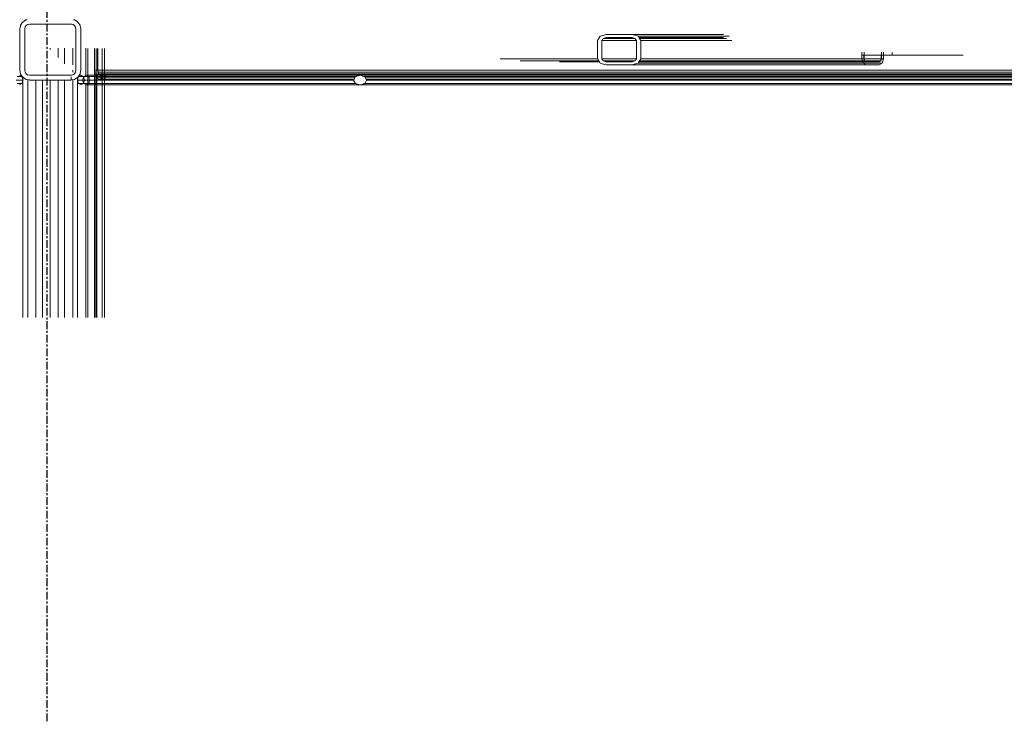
# Model space of a CAD drawing. Header units: millimetres. Extents: x 101535 to 192135, y -3968 to 17259.
# Tile 78 of 92: x 175488 to 177106, y 11746 to 12899. Entities that reach past the tile are written whole.
import ezdxf

# ---------------------------------------------------------------- set-up
doc = ezdxf.new("R2010")
doc.units = ezdxf.units.MM
doc.linetypes.add('Linia siatki', pattern=[22.225, 12.7, -3.175, 3.175, -3.175])
doc.layers.add('A-GENM', color=7, linetype='Continuous', lineweight=18)
doc.layers.add('S-GRID', color=7, linetype='Continuous', lineweight=30)

# ---------------------------------------------------------------- blocks, each defined once
blk = doc.blocks.new('Bezpośredni kształt - IR 026-25_3D1_2025_09_11-304393-Przekrój 4')
at = {"layer": 'A-GENM', "lineweight": 9}
for p, q in [((108724.4, 12894.9), (108721.3, 12890.1)), ((108721.3, 12890.1), (108724.4, 12894.9)), ((108724.4, 12894.9), (108724.7, 12895.3)), ((108724.4, 12894.9), (108724.7, 12895.3)), ((108729.5, 12898.5), (108724.7, 12895.3)), ((108724.7, 12895.3), (108729.5, 12898.5)), ((108729.5, 12898.5), (108729.9, 12898.8)), ((108729.5, 12898.5), (108729.9, 12898.8)), ((108731.9, 12899.2), (108729.9, 12898.8)), ((108729.9, 12898.8), (108731.9, 12899.2)), ((108732, 12899.2), (108731.9, 12899.2)), ((108731.9, 12899.2), (108731.9, 12899.2)), ((108731.9, 12899.2), (108731.9, 12899.2)), ((108731.9, 12899.2), (108731.9, 12899.2)), ((108731.9, 12899.2), (108731.9, 12899.2)), ((108731.9, 12899.2), (108732, 12899.2)), ((108808.1, 12899.2), (108808.1, 12899.2)), ((108808.1, 12899.2), (108808.2, 12899.2)), ((108808.1, 12899.2), (108808.1, 12899.2)), ((108808.1, 12899.2), (108808.2, 12899.2)), ((108808.2, 12899.2), (108808.2, 12899.2)), ((108808.2, 12899.2), (108809.1, 12899)), ((108808.2, 12899.2), (108808.2, 12899.2)), ((108808.2, 12899.2), (108809.1, 12899)), ((108809.1, 12899), (108809.2, 12899)), ((108809.1, 12899), (108809.2, 12899)), ((108809.2, 12899), (108810.2, 12898.8)), ((108809.2, 12899), (108810.2, 12898.8)), ((108814.9, 12895.6), (108810.2, 12898.8)), ((108810.2, 12898.8), (108814.9, 12895.6)), ((108814.9, 12895.6), (108815.4, 12895.3)), ((108814.9, 12895.6), (108815.4, 12895.3)), ((108818.5, 12890.6), (108815.4, 12895.3)), ((108815.4, 12895.3), (108818.5, 12890.6)), ((108721.1, 12889.1), (108720, 12884)), ((108720, 12884), (108721.1, 12889.1)), ((108720, 12871.2), (108720, 12884)), ((108720, 12871.2), (108720, 12884)), ((108721.1, 12889.1), (108721.3, 12890.1)), ((108721.1, 12889.1), (108721.3, 12890.1)), ((108721.1, 12889.1), (108721.1, 12889.1)), ((108721.1, 12889.1), (108721.1, 12889.1)), ((108721.1, 12889.1), (108721.1, 12889.1)), ((108721.1, 12889.1), (108721.1, 12889.1)), ((108721.1, 12889.1), (108721.1, 12889.1)), ((108721.1, 12889.1), (108721.1, 12889.1)), ((108728.1, 12884.3), (108728, 12884)), ((108728.1, 12884.3), (108728, 12884)), ((108728, 12821.7), (108728, 12884)), ((108728, 12884), (108728, 12821.7)), ((108728.1, 12884.3), (108728.6, 12887.1)), ((108728.6, 12887.1), (108728.1, 12884.3)), ((108728.8, 12887.3), (108728.6, 12887.1)), ((108728.8, 12887.3), (108728.6, 12887.1)), ((108728.8, 12887.3), (108730.4, 12889.7)), ((108730.4, 12889.7), (108728.8, 12887.3)), ((108730.6, 12889.8), (108730.4, 12889.7)), ((108730.6, 12889.8), (108730.4, 12889.7)), ((108730.6, 12889.8), (108733, 12891.4)), ((108733, 12891.4), (108730.6, 12889.8)), ((108733.2, 12891.4), (108733, 12891.4)), ((108733.2, 12891.4), (108733, 12891.4)), ((108733.2, 12891.4), (108735.6, 12891.9)), ((108735.6, 12891.9), (108733.2, 12891.4)), ((108735.6, 12891.9), (108735.7, 12891.9)), ((108735.7, 12891.9), (108735.6, 12891.9)), ((108735.7, 12891.9), (108736, 12892)), ((108736, 12892), (108735.7, 12891.9)), ((108749.7, 12892), (108736, 12892)), ((108749.7, 12892), (108736, 12892)), ((108755.6, 12892), (108749.7, 12892)), ((108755.6, 12892), (108749.7, 12892)), ((108758.5, 12892), (108755.6, 12892)), ((108758.5, 12892), (108755.6, 12892)), ((108758.5, 12892), (108767.3, 12892)), ((108767.3, 12892), (108758.5, 12892)), ((108768.5, 12892), (108767.3, 12892)), ((108768.5, 12892), (108767.3, 12892)), ((108768.5, 12892), (108777.3, 12892)), ((108777.3, 12892), (108768.5, 12892)), ((108777.8, 12892), (108777.3, 12892)), ((108777.8, 12892), (108777.3, 12892)), ((108777.8, 12892), (108780.6, 12892)), ((108780.6, 12892), (108777.8, 12892)), ((108780.6, 12892), (108780.9, 12892)), ((108780.9, 12892), (108780.6, 12892)), ((108780.9, 12892), (108786.8, 12892)), ((108786.8, 12892), (108780.9, 12892)), ((108786.8, 12892), (108787.6, 12892)), ((108787.6, 12892), (108786.8, 12892)), ((108787.6, 12892), (108801.2, 12892)), ((108801.2, 12892), (108787.6, 12892)), ((108801.2, 12892), (108802, 12892)), ((108802, 12892), (108801.2, 12892)), ((108802.3, 12892), (108802, 12892)), ((108802.3, 12892), (108802, 12892)), ((108802.8, 12892), (108802.3, 12892)), ((108802.8, 12892), (108802.3, 12892)), ((108804, 12892), (108802.8, 12892)), ((108804, 12892), (108802.8, 12892)), ((108804.1, 12892), (108804, 12892)), ((108804.1, 12892), (108804, 12892)), ((108804.3, 12891.9), (108804.1, 12892)), ((108804.3, 12891.9), (108804.1, 12892)), ((108804.3, 12891.9), (108804.7, 12891.9)), ((108804.7, 12891.9), (108804.3, 12891.9)), ((108804.7, 12891.9), (108807.1, 12891.4)), ((108807.1, 12891.4), (108804.7, 12891.9)), ((108807.3, 12891.2), (108807.1, 12891.4)), ((108807.3, 12891.2), (108807.1, 12891.4)), ((108807.3, 12891.2), (108809.7, 12889.7)), ((108809.7, 12889.7), (108807.3, 12891.2)), ((108809.8, 12889.4), (108809.7, 12889.7)), ((108809.8, 12889.4), (108809.7, 12889.7)), ((108809.8, 12889.4), (108811.4, 12887.1)), ((108811.4, 12887.1), (108809.8, 12889.4)), ((108811.5, 12886.8), (108811.4, 12887.1)), ((108811.5, 12886.8), (108811.4, 12887.1)), ((108811.5, 12886.8), (108812, 12884)), ((108812, 12884), (108811.5, 12886.8)), ((108812, 12878.3), (108812, 12884)), ((108812, 12878.3), (108812, 12884)), ((108812, 12878.3), (108812, 12816)), ((108812, 12816), (108812, 12878.3)), ((108818.5, 12890.6), (108818.8, 12890.1)), ((108818.5, 12890.6), (108818.8, 12890.1)), ((108819, 12889.1), (108818.8, 12890.1)), ((108818.8, 12890.1), (108819, 12889.1)), ((108820, 12884), (108819, 12889.1)), ((108819, 12889.1), (108820, 12884)), ((108820, 12869.5), (108820, 12884)), ((108820, 12884), (108820, 12869.5)), ((108720, 12869.5), (108720, 12871.2)), ((108720, 12869.5), (108720, 12871.2)), ((108720, 12867.2), (108720, 12869.5)), ((108720, 12867.2), (108720, 12869.5)), ((108720, 12867.2), (108720, 12825.8)), ((108720, 12825.8), (108720, 12867.2)), ((108820, 12828.1), (108820, 12869.5)), ((108820, 12869.5), (108820, 12828.1)), ((109671.9, 12869.5), (109669.2, 12865)), ((109669.2, 12865), (109671.9, 12869.5)), ((109669.2, 12860.5), (109669.2, 12865)), ((109669.2, 12860.5), (109669.2, 12865)), ((109669.2, 12858.3), (109669.2, 12860.5)), ((109669.2, 12858.3), (109669.2, 12860.5)), ((109671.9, 12869.5), (109673.4, 12872.1)), ((109671.9, 12869.5), (109673.4, 12872.1)), ((109679.8, 12874), (109673.4, 12872.1)), ((109673.4, 12872.1), (109679.8, 12874)), ((109677, 12866.3), (109676.3, 12865)), ((109677, 12866.3), (109676.3, 12865)), ((109732.9, 12865), (109676.3, 12865)), ((109676.3, 12860.7), (109676.3, 12865)), ((109732.9, 12865), (109676.3, 12865)), ((109676.3, 12865), (109732.9, 12865)), ((109732.9, 12865), (109676.3, 12865)), ((109676.3, 12865), (109676.3, 12860.7)), ((109676.3, 12853), (109676.3, 12860.7)), ((109676.3, 12860.7), (109676.3, 12853)), ((109677, 12866.3), (109678.4, 12868.5)), ((109678.4, 12868.5), (109677, 12866.3)), ((109680.1, 12869.1), (109678.4, 12868.5)), ((109680.1, 12869.1), (109678.4, 12868.5)), ((109730.8, 12868.5), (109678.4, 12868.5)), ((109678.4, 12868.5), (109730.8, 12868.5)), ((109679.8, 12874), (109683.4, 12875)), ((109679.8, 12874), (109683.4, 12875)), ((109680.1, 12869.1), (109683.4, 12870)), ((109683.4, 12870), (109680.1, 12869.1)), ((109711.2, 12875), (109683.4, 12875)), ((109683.4, 12875), (109711.2, 12875)), ((109698.2, 12870), (109683.4, 12870)), ((109698.2, 12870), (109683.4, 12870)), ((109698.2, 12870), (109725.8, 12870)), ((109725.8, 12870), (109698.2, 12870)), ((109711.2, 12875), (109725.8, 12875)), ((109711.2, 12875), (109725.8, 12875)), ((109834.8, 12875), (109725.8, 12875)), ((109875.8, 12875), (109725.8, 12875)), ((109725.8, 12875), (109834.8, 12875)), ((109732.4, 12873.1), (109725.8, 12875)), ((109725.8, 12875), (109875.8, 12875)), ((109725.8, 12875), (109732.4, 12873.1)), ((109727.5, 12869.5), (109725.8, 12870)), ((109727.5, 12869.5), (109725.8, 12870)), ((109727.5, 12869.5), (109730.8, 12868.5)), ((109730.8, 12868.5), (109727.5, 12869.5)), ((109731.5, 12867.3), (109730.8, 12868.5)), ((109731.5, 12867.3), (109730.8, 12868.5)), ((109731.5, 12867.3), (109732.9, 12865)), ((109732.9, 12865), (109731.5, 12867.3)), ((109732.4, 12873.1), (109735.8, 12872.1)), ((109732.4, 12873.1), (109735.8, 12872.1)), ((109732.9, 12861), (109732.9, 12865)), ((109732.9, 12861), (109732.9, 12865)), ((109732.9, 12859), (109732.9, 12861)), ((109732.9, 12859), (109732.9, 12861)), ((109738.6, 12867.3), (109735.8, 12872.1)), ((109735.8, 12872.1), (109885.5, 12872.1)), ((109825.3, 12872.1), (109735.8, 12872.1)), ((109735.8, 12872.1), (109825.3, 12872.1)), ((109885.5, 12872.1), (109735.8, 12872.1)), ((109735.8, 12872.1), (109738.6, 12867.3)), ((109875.9, 12870), (109737, 12870)), ((109835, 12870), (109737, 12870)), ((109737, 12870), (109875.9, 12870)), ((109737, 12870), (109835, 12870)), ((109880.8, 12868.5), (109737.9, 12868.5)), ((109737.9, 12868.5), (109880.8, 12868.5)), ((109830.2, 12868.5), (109737.9, 12868.5)), ((109737.9, 12868.5), (109830.2, 12868.5)), ((109738.6, 12867.3), (109739.9, 12865)), ((109738.6, 12867.3), (109739.9, 12865)), ((109889.8, 12865), (109739.9, 12865)), ((109739.9, 12860.9), (109739.9, 12865)), ((109821.5, 12865), (109739.9, 12865)), ((109889.8, 12865), (109739.9, 12865)), ((109828.4, 12865), (109739.9, 12865)), ((109883, 12865), (109739.9, 12865)), ((109739.9, 12865), (109821.5, 12865)), ((109739.9, 12865), (109883, 12865)), ((109828.4, 12865), (109739.9, 12865)), ((109739.9, 12865), (109739.9, 12860.9)), ((109739.9, 12853), (109739.9, 12860.9)), ((109739.9, 12860.9), (109739.9, 12853)), ((108770, 12850), (108770, 12852.4)), ((108770, 12850), (108770, 12852.4)), ((108782.7, 12837.3), (108782.7, 12852.4)), ((108782.7, 12852.4), (108782.7, 12837.3)), ((108793.6, 12826.4), (108793.6, 12852.3)), ((108793.6, 12826.4), (108793.6, 12852.3)), ((108807, 12852.3), (108807, 12824.8)), ((108807, 12824.8), (108807, 12852.3)), ((108828.3, 12852.2), (108828.3, 12807.3)), ((108828.3, 12852.2), (108828.3, 12807.3)), ((108831.8, 12409.7), (108831.8, 12852.1)), ((108831.8, 12409.7), (108831.8, 12852.1)), ((108842.7, 12409.7), (108842.7, 12852.1)), ((108842.7, 12409.7), (108842.7, 12852.1)), ((108843.1, 12852.1), (108843.1, 12816)), ((108843.1, 12852.1), (108843.1, 12816)), ((108846.4, 12409.7), (108846.4, 12852.1)), ((108846.4, 12409.7), (108846.4, 12852.1)), ((108846.7, 12852.1), (108846.7, 12803.8)), ((108846.7, 12852.1), (108846.7, 12803.8)), ((108846.7, 12803.8), (108846.7, 12852.1)), ((108846.7, 12852.1), (108846.7, 12803.8)), ((108848, 12852.1), (108848, 12816)), ((108848, 12816), (108848, 12852.1)), ((108848, 12852.1), (108848, 12816)), ((108848, 12852.1), (108848, 12816)), ((108855.3, 12808), (108855.3, 12852)), ((108855.3, 12808), (108855.3, 12852)), ((108855.3, 12808), (108855.3, 12852)), ((108855.3, 12808), (108855.3, 12852)), ((108858.9, 12852), (108858.9, 12409.7)), ((108858.9, 12852), (108858.9, 12409.7)), ((109669.2, 12854.2), (109669.2, 12858.3)), ((109669.2, 12854.2), (109669.2, 12858.3)), ((109669.2, 12854.2), (109669.2, 12846.8)), ((109669.2, 12846.8), (109669.2, 12854.2)), ((109669.2, 12846.8), (109669.2, 12842.9)), ((109669.2, 12842.9), (109669.2, 12846.8)), ((109676.3, 12850.9), (109676.3, 12853)), ((109676.3, 12853), (109676.3, 12850.9)), ((109676.3, 12847), (109676.3, 12850.9)), ((109676.3, 12850.9), (109676.3, 12847)), ((109676.3, 12847), (109676.3, 12842.7)), ((109676.3, 12847), (109676.3, 12842.7)), ((109732.9, 12855), (109732.9, 12859)), ((109732.9, 12855), (109732.9, 12859)), ((109732.9, 12855), (109732.9, 12847)), ((109732.9, 12847), (109732.9, 12855)), ((109732.9, 12847), (109732.9, 12843)), ((109732.9, 12843), (109732.9, 12847)), ((109739.9, 12851.1), (109739.9, 12853)), ((109739.9, 12853), (109739.9, 12851.1)), ((109739.9, 12847), (109739.9, 12851.1)), ((109739.9, 12851.1), (109739.9, 12847)), ((109739.9, 12847), (109739.9, 12843.3)), ((109739.9, 12847), (109739.9, 12843.3)), ((110103.3, 12841), (110103.3, 12845.8)), ((110103.3, 12845.8), (110103.3, 12841)), ((110103.3, 12845.8), (110103.3, 12841)), ((110103.3, 12845.8), (110103.3, 12841)), ((110103.5, 12845.8), (110103.5, 12841)), ((110103.5, 12845.8), (110103.5, 12841)), ((110103.5, 12835), (110103.5, 12845.8)), ((110103.5, 12835), (110103.5, 12845.8)), ((110107, 12835), (110107, 12845.8)), ((110107, 12845.8), (110107, 12835)), ((110135.3, 12835), (110135.3, 12845.6)), ((110135.3, 12845.6), (110135.3, 12835)), ((110138.9, 12835), (110138.9, 12845.6)), ((110138.9, 12835), (110138.9, 12845.6)), ((110153, 12845.5), (110153, 12841)), ((110153, 12845.5), (110153, 12841)), ((108820, 12828.1), (108820, 12825.8)), ((108820, 12828.1), (108820, 12825.8)), ((109669.2, 12835), (109509.3, 12835)), ((109509.3, 12835), (109669.2, 12835)), ((109669.2, 12835), (109515.5, 12835)), ((109669.2, 12835), (109515.5, 12835)), ((109670.6, 12831.5), (109542.1, 12831.5)), ((109542.1, 12831.5), (109670.6, 12831.5)), ((109669.2, 12835), (109565.3, 12835)), ((109565.3, 12835), (109669.2, 12835)), ((109669.2, 12835), (109571.6, 12835)), ((109669.2, 12835), (109571.6, 12835)), ((109670.6, 12831.5), (109594.5, 12831.5)), ((109594.5, 12831.5), (109670.6, 12831.5)), ((109672.2, 12830), (109606.7, 12830)), ((109606.7, 12830), (109672.2, 12830)), ((109672.2, 12830), (109649.1, 12830)), ((109649.1, 12830), (109672.2, 12830)), ((109669.2, 12842.9), (109669.2, 12835)), ((109669.2, 12835), (109669.2, 12842.9)), ((109670.7, 12832.5), (109669.2, 12835)), ((109670.7, 12832.5), (109669.2, 12835)), ((109670.7, 12832.5), (109673.4, 12827.9)), ((109673.4, 12827.9), (109670.7, 12832.5)), ((109676.9, 12826.9), (109673.4, 12827.9)), ((109676.9, 12826.9), (109673.4, 12827.9)), ((109676.3, 12842.7), (109676.3, 12835)), ((109676.3, 12842.7), (109676.3, 12835)), ((109676.3, 12835), (109732.9, 12835)), ((109732.9, 12835), (109676.3, 12835)), ((109732.9, 12835), (109676.3, 12835)), ((109732.9, 12835), (109676.3, 12835)), ((109676.3, 12835), (109732.9, 12835)), ((109677.6, 12832.7), (109676.3, 12835)), ((109676.3, 12835), (109732.9, 12835)), ((109676.3, 12835), (109732.9, 12835)), ((109732.9, 12835), (109676.3, 12835)), ((109732.9, 12835), (109676.3, 12835)), ((109676.3, 12835), (109732.9, 12835)), ((109732.9, 12835), (109676.3, 12835)), ((109732.9, 12835), (109676.3, 12835)), ((109676.3, 12835), (109677.6, 12832.7)), ((109677.6, 12832.7), (109678.4, 12831.5)), ((109677.6, 12832.7), (109678.4, 12831.5)), ((109730.8, 12831.5), (109678.4, 12831.5)), ((109681.6, 12830.5), (109678.4, 12831.5)), ((109678.4, 12831.5), (109730.8, 12831.5)), ((109730.8, 12831.5), (109678.4, 12831.5)), ((109678.4, 12831.5), (109730.8, 12831.5)), ((109730.8, 12831.5), (109678.4, 12831.5)), ((109678.4, 12831.5), (109730.8, 12831.5)), ((109678.4, 12831.5), (109681.6, 12830.5)), ((109681.6, 12830.5), (109683.4, 12830)), ((109681.6, 12830.5), (109683.4, 12830)), ((109711.2, 12830), (109683.4, 12830)), ((109683.4, 12830), (109711.2, 12830)), ((109711.2, 12830), (109725.8, 12830)), ((109711.2, 12830), (109725.8, 12830)), ((109729.1, 12831), (109725.8, 12830)), ((109725.8, 12830), (109729.1, 12831)), ((109729.1, 12831), (109730.8, 12831.5)), ((109729.1, 12831), (109730.8, 12831.5)), ((109729.2, 12826), (109735.8, 12827.9)), ((109735.8, 12827.9), (109729.2, 12826)), ((109732.2, 12833.8), (109730.8, 12831.5)), ((109730.8, 12831.5), (109732.2, 12833.8)), ((109732.2, 12833.8), (109732.9, 12835)), ((109732.2, 12833.8), (109732.9, 12835)), ((109732.9, 12843), (109732.9, 12835)), ((109732.9, 12835), (109732.9, 12843)), ((109737.2, 12830.3), (109735.8, 12827.9)), ((109737.2, 12830.3), (109735.8, 12827.9)), ((110136.8, 12827.9), (109735.8, 12827.9)), ((110105.6, 12827.9), (109735.8, 12827.9)), ((109735.8, 12827.9), (110105.6, 12827.9)), ((109735.8, 12827.9), (110136.8, 12827.9)), ((110105.4, 12827.9), (109735.8, 12827.9)), ((109735.8, 12827.9), (110105.4, 12827.9)), ((110110.6, 12830), (109737, 12830)), ((110131.8, 12830), (109737, 12830)), ((109737, 12830), (110110.6, 12830)), ((109737, 12830), (110131.8, 12830)), ((110131.6, 12830), (109737, 12830)), ((110110.4, 12830), (109737, 12830)), ((109737, 12830), (110131.6, 12830)), ((109737, 12830), (110110.4, 12830)), ((109737.2, 12830.3), (109739.9, 12835)), ((109739.9, 12835), (109737.2, 12830.3)), ((110108.1, 12831.5), (109737.9, 12831.5)), ((109737.9, 12831.5), (110108.1, 12831.5)), ((110134.3, 12831.5), (109737.9, 12831.5)), ((109737.9, 12831.5), (110134.3, 12831.5)), ((110134.1, 12831.5), (109737.9, 12831.5)), ((109737.9, 12831.5), (110134.1, 12831.5)), ((110107.9, 12831.5), (109737.9, 12831.5)), ((109737.9, 12831.5), (110107.9, 12831.5)), ((109739.9, 12843.3), (109739.9, 12835)), ((109739.9, 12843.3), (109739.9, 12835)), ((109739.9, 12835), (110138.9, 12835)), ((109739.9, 12835), (110103.5, 12835)), ((110103.3, 12835), (109739.9, 12835)), ((110138.7, 12835), (109739.9, 12835)), ((109739.9, 12835), (110138.9, 12835)), ((110103.5, 12835), (109739.9, 12835)), ((109739.9, 12835), (110107, 12835)), ((109739.9, 12835), (110107, 12835)), ((110135.3, 12835), (109739.9, 12835)), ((109739.9, 12835), (110135.3, 12835)), ((109739.9, 12835), (110103.3, 12835)), ((110138.7, 12835), (109739.9, 12835)), ((110135.1, 12835), (109739.9, 12835)), ((109739.9, 12835), (110135.1, 12835)), ((110106.8, 12835), (109739.9, 12835)), ((110106.8, 12835), (109739.9, 12835)), ((110136.6, 12827.9), (109743.3, 12827.9)), ((109743.3, 12827.9), (110136.6, 12827.9)), ((110103.3, 12835), (110103.3, 12841)), ((110103.3, 12835), (110103.3, 12841)), ((110103.3, 12835), (110105.4, 12827.9)), ((110105.4, 12827.9), (110103.3, 12835)), ((110153, 12841), (110103.5, 12841)), ((110153, 12841), (110103.5, 12841)), ((110105.6, 12827.9), (110103.5, 12835)), ((110103.5, 12835), (110105.6, 12827.9)), ((110105.4, 12827.9), (110110.4, 12825)), ((110110.4, 12825), (110105.4, 12827.9)), ((110110.6, 12825), (110105.6, 12827.9)), ((110105.6, 12827.9), (110110.6, 12825)), ((110106.8, 12835), (110106.8, 12841)), ((110106.8, 12841), (110106.8, 12835)), ((110107.9, 12831.5), (110106.8, 12835)), ((110106.8, 12835), (110107.9, 12831.5)), ((110108.1, 12831.5), (110107, 12835)), ((110108.1, 12831.5), (110107, 12835)), ((110107.9, 12831.5), (110110.4, 12830)), ((110107.9, 12831.5), (110110.4, 12830)), ((110110.6, 12830), (110108.1, 12831.5)), ((110110.6, 12830), (110108.1, 12831.5)), ((110110.4, 12830), (110131.6, 12830)), ((110110.4, 12830), (110131.6, 12830)), ((110110.6, 12830), (110131.8, 12830)), ((110131.8, 12830), (110110.6, 12830)), ((110131.6, 12830), (110134.1, 12831.5)), ((110131.6, 12830), (110134.1, 12831.5)), ((110131.6, 12825), (110136.6, 12827.9)), ((110136.6, 12827.9), (110131.6, 12825)), ((110131.8, 12830), (110134.3, 12831.5)), ((110134.3, 12831.5), (110131.8, 12830)), ((110131.8, 12825), (110136.8, 12827.9)), ((110131.8, 12825), (110136.8, 12827.9)), ((110134.1, 12831.5), (110135.1, 12835)), ((110134.1, 12831.5), (110135.1, 12835)), ((110134.3, 12831.5), (110135.3, 12835)), ((110135.3, 12835), (110134.3, 12831.5)), ((110135.1, 12835), (110135.1, 12841)), ((110135.1, 12835), (110135.1, 12841)), ((110136.6, 12827.9), (110138.7, 12835)), ((110138.7, 12835), (110136.6, 12827.9)), ((110136.8, 12827.9), (110138.9, 12835)), ((110136.8, 12827.9), (110138.9, 12835)), ((110138.7, 12835), (110138.7, 12841)), ((110138.7, 12835), (110138.7, 12841)), ((110153, 12841), (110269.3, 12841)), ((110153, 12841), (110269.3, 12841)), ((110269.3, 12841), (110153, 12841)), ((110153, 12841), (110269.5, 12841)), ((110153, 12841), (110269.5, 12841)), ((110269.5, 12841), (110153, 12841)), ((110269.3, 12841), (110153, 12841)), ((110269.5, 12841), (110153, 12841)), ((108720, 12825.8), (108720, 12816)), ((108720, 12816), (108720, 12825.8)), ((108720, 12816), (108721.1, 12810.9)), ((108721.1, 12810.9), (108720, 12816)), ((108728, 12821.7), (108728, 12816)), ((108728, 12821.7), (108728, 12816)), ((108728.6, 12813.2), (108728, 12816)), ((108728, 12816), (108728.6, 12813.2)), ((108728.6, 12813.2), (108728.6, 12812.9)), ((108728.6, 12813.2), (108728.6, 12812.9)), ((108730.2, 12810.6), (108728.6, 12812.9)), ((108728.6, 12812.9), (108730.2, 12810.6)), ((108807, 12816.3), (108807, 12813.1)), ((108807, 12813.1), (108807, 12816.3)), ((108811.3, 12812.7), (108809.7, 12810.3)), ((108809.7, 12810.3), (108811.3, 12812.7)), ((108811.3, 12812.7), (108811.4, 12812.9)), ((108811.3, 12812.7), (108811.4, 12812.9)), ((108812, 12815.7), (108811.4, 12812.9)), ((108811.4, 12812.9), (108812, 12815.7)), ((108812, 12815.7), (108812, 12816)), ((108812, 12815.7), (108812, 12816)), ((108819, 12810.9), (108820, 12816)), ((108820, 12816), (108819, 12810.9)), ((108820, 12825.8), (108820, 12824.6)), ((108820, 12825.8), (108820, 12824.6)), ((108820, 12824.6), (108820, 12816)), ((108820, 12824.6), (108820, 12816)), ((114096.9, 12816), (108843.1, 12816)), ((108843.1, 12816), (108844.2, 12809.9)), ((114096.9, 12816), (108843.1, 12816)), ((108843.1, 12816), (108844.2, 12809.9)), ((108846.4, 12816), (114093.5, 12816)), ((114093.5, 12816), (108846.4, 12816)), ((114092.1, 12816), (108848, 12816)), ((108848, 12816), (108848.4, 12812.9)), ((114092.1, 12816), (108848, 12816)), ((114092.1, 12816), (108848, 12816)), ((114092.1, 12816), (108848, 12816)), ((108848.4, 12812.9), (108848, 12816)), ((108848, 12816), (108848.4, 12812.9)), ((108848, 12816), (108848.4, 12812.9)), ((114091.7, 12812.9), (108848.4, 12812.9)), ((108848.4, 12812.9), (108849.6, 12810.3)), ((114091.7, 12812.9), (108848.4, 12812.9)), ((114091.7, 12812.9), (108848.4, 12812.9)), ((114091.7, 12812.9), (108848.4, 12812.9)), ((108849.6, 12810.3), (108848.4, 12812.9)), ((108848.4, 12812.9), (108849.6, 12810.3)), ((108848.4, 12812.9), (108849.6, 12810.3)), ((109676.9, 12826.9), (109683.4, 12825)), ((109683.4, 12825), (109676.9, 12826.9)), ((109698.2, 12825), (109683.4, 12825)), ((109698.2, 12825), (109683.4, 12825)), ((109698.2, 12825), (109725.8, 12825)), ((109725.8, 12825), (109698.2, 12825)), ((109729.2, 12826), (109725.8, 12825)), ((109729.2, 12826), (109725.8, 12825)), ((110110.6, 12825), (109725.8, 12825)), ((109725.8, 12825), (110131.8, 12825)), ((109725.8, 12825), (110110.6, 12825)), ((110131.8, 12825), (109725.8, 12825)), ((110110.4, 12825), (109810, 12825)), ((109810, 12825), (110110.4, 12825)), ((110131.6, 12825), (109852.4, 12825)), ((109852.4, 12825), (110131.6, 12825)), ((110110.4, 12825), (110131.6, 12825)), ((110131.6, 12825), (110110.4, 12825)), ((110131.8, 12825), (110110.6, 12825)), ((110110.6, 12825), (110131.8, 12825)), ((108713.8, 12800), (108725.2, 12800)), ((108713.8, 12800), (108725.2, 12800)), ((108715.5, 12805.7), (108723.5, 12805.7)), ((108715.5, 12805.7), (108723.5, 12805.7)), ((108719.5, 12808), (108723.5, 12805.7)), ((108723.5, 12805.7), (108719.5, 12808)), ((108721.1, 12810.9), (108721.3, 12809.9)), ((108721.3, 12809.9), (108721.1, 12810.9)), ((108721.3, 12809.9), (108724.4, 12805.1)), ((108724.4, 12805.1), (108721.3, 12809.9)), ((108723.5, 12805.7), (108725.1, 12800.1)), ((108725.1, 12800.1), (108723.5, 12805.7)), ((108725.1, 12799.9), (108723.5, 12794.3)), ((108723.5, 12794.3), (108725.1, 12799.9)), ((108724.4, 12805.1), (108724.7, 12804.7)), ((108724.7, 12804.7), (108724.4, 12805.1)), ((108724.7, 12804.7), (108729.5, 12801.5)), ((108729.5, 12801.5), (108724.7, 12804.7)), ((108725.1, 12804.4), (108725.1, 12800.1)), ((108725.1, 12804.4), (108725.1, 12800.1)), ((108725.2, 12800), (108725.1, 12800.1)), ((108725.2, 12800), (108725.1, 12800.1)), ((108725.1, 12799.9), (108725.2, 12800)), ((108725.1, 12799.9), (108725.2, 12800)), ((108725.1, 12799.9), (108725.1, 12409.7)), ((108725.1, 12409.7), (108725.1, 12799.9)), ((108729.5, 12801.5), (108729.9, 12801.2)), ((108729.9, 12801.2), (108729.5, 12801.5)), ((108730.4, 12801.1), (108729.9, 12801.2)), ((108730.4, 12801.1), (108729.9, 12801.2)), ((108730.2, 12810.6), (108730.4, 12810.3)), ((108730.2, 12810.6), (108730.4, 12810.3)), ((108732.8, 12808.8), (108730.4, 12810.3)), ((108730.4, 12810.3), (108732.8, 12808.8)), ((108730.4, 12801.1), (108735.7, 12800.1)), ((108730.4, 12801.1), (108730.4, 12801.1)), ((108735.7, 12800.1), (108730.4, 12801.1)), ((108730.4, 12801.1), (108730.4, 12801.1)), ((108732.8, 12808.8), (108733, 12808.6)), ((108732.8, 12808.8), (108733, 12808.6)), ((108733, 12808.6), (108733.2, 12808.6)), ((108733, 12808.6), (108733.2, 12808.6)), ((108733.1, 12800.6), (108733.1, 12409.7)), ((108733.1, 12800.6), (108733.1, 12409.7)), ((108735.7, 12808.1), (108733.2, 12808.6)), ((108733.2, 12808.6), (108733.2, 12808.6)), ((108733.2, 12808.6), (108733.2, 12808.6)), ((108733.2, 12808.6), (108735.7, 12808.1)), ((108736, 12808), (108735.6, 12808.1)), ((108735.6, 12808.1), (108736, 12808)), ((108735.6, 12800.1), (108736, 12800)), ((108735.6, 12800.1), (108736, 12800)), ((108736, 12808), (108735.7, 12808.1)), ((108735.7, 12808.1), (108736, 12808)), ((108735.7, 12800.1), (108736, 12800)), ((108736, 12800), (108735.7, 12800.1)), ((108737.3, 12808), (108736, 12808)), ((108736, 12808), (108737.3, 12808)), ((108736, 12800), (108749.7, 12800)), ((108749.7, 12800), (108736, 12800)), ((108737.8, 12808), (108737.3, 12808)), ((108737.3, 12808), (108737.8, 12808)), ((108738.1, 12808), (108737.8, 12808)), ((108737.8, 12808), (108738.1, 12808)), ((108738.9, 12808), (108738.1, 12808)), ((108738.1, 12808), (108738.9, 12808)), ((108739.6, 12808), (108738.9, 12808)), ((108738.9, 12808), (108739.6, 12808)), ((108739.9, 12808), (108739.6, 12808)), ((108739.6, 12808), (108739.9, 12808)), ((108740.4, 12808), (108739.9, 12808)), ((108739.9, 12808), (108740.4, 12808)), ((108741.7, 12808), (108740.4, 12808)), ((108740.4, 12808), (108741.7, 12808)), ((108755.3, 12808), (108741.7, 12808)), ((108741.7, 12808), (108755.3, 12808)), ((108746.4, 12409.7), (108746.4, 12800)), ((108746.4, 12409.7), (108746.4, 12800)), ((108749.7, 12800), (108755.6, 12800)), ((108755.6, 12800), (108749.7, 12800)), ((108755.3, 12808), (108761.2, 12808)), ((108755.3, 12808), (108761.2, 12808)), ((108755.6, 12800), (108758.5, 12800)), ((108758.5, 12800), (108755.6, 12800)), ((108757.4, 12800), (108757.4, 12409.7)), ((108757.4, 12409.7), (108757.4, 12800)), ((108758.5, 12800), (108767.3, 12800)), ((108767.3, 12800), (108758.5, 12800)), ((108761.2, 12808), (108764, 12808)), ((108761.2, 12808), (108764, 12808)), ((108764, 12808), (108772.8, 12808)), ((108764, 12808), (108772.8, 12808)), ((108767.3, 12800), (108776, 12800)), ((108776, 12800), (108767.3, 12800)), ((108770, 12409.7), (108770, 12800)), ((108770, 12409.7), (108770, 12800)), ((108772.8, 12808), (108781.6, 12808)), ((108772.8, 12808), (108781.6, 12808)), ((108776, 12800), (108778.9, 12800)), ((108778.9, 12800), (108776, 12800)), ((108778.9, 12800), (108784.8, 12800)), ((108784.8, 12800), (108778.9, 12800)), ((108781.6, 12808), (108784.4, 12808)), ((108781.6, 12808), (108784.4, 12808)), ((108782.7, 12800), (108782.7, 12409.7)), ((108782.7, 12409.7), (108782.7, 12800)), ((108784.4, 12808), (108790.4, 12808)), ((108784.4, 12808), (108790.4, 12808)), ((108784.8, 12800), (108798.4, 12800)), ((108798.4, 12800), (108784.8, 12800)), ((108790.4, 12808), (108804, 12808)), ((108790.4, 12808), (108804, 12808)), ((108793.6, 12409.7), (108793.6, 12800)), ((108793.6, 12409.7), (108793.6, 12800)), ((108798.4, 12800), (108799.6, 12800)), ((108799.6, 12800), (108798.4, 12800)), ((108800.2, 12800), (108799.6, 12800)), ((108800.2, 12800), (108799.6, 12800)), ((108800.4, 12800), (108800.2, 12800)), ((108800.4, 12800), (108800.2, 12800)), ((108801.2, 12800), (108800.4, 12800)), ((108801.2, 12800), (108800.4, 12800)), ((108802, 12800), (108801.2, 12800)), ((108802, 12800), (108801.2, 12800)), ((108802.3, 12800), (108802, 12800)), ((108802.3, 12800), (108802, 12800)), ((108802.8, 12800), (108802.3, 12800)), ((108802.8, 12800), (108802.3, 12800)), ((108804, 12800), (108802.8, 12800)), ((108804, 12800), (108802.8, 12800)), ((108804.1, 12808), (108804, 12808)), ((108804, 12808), (108804.1, 12808)), ((108804.4, 12800.1), (108804, 12800)), ((108804.4, 12800.1), (108804, 12800)), ((108804.4, 12800.1), (108804, 12800)), ((108804.4, 12800.1), (108804, 12800)), ((108804.3, 12808.1), (108804.1, 12808)), ((108804.1, 12808), (108804.3, 12808.1)), ((108804.7, 12808.1), (108804.3, 12808.1)), ((108804.3, 12808.1), (108804.7, 12808.1)), ((108804.4, 12805.2), (108804.4, 12800.1)), ((108804.4, 12805.2), (108804.4, 12800.1)), ((108804.4, 12800.1), (108809.7, 12801.1)), ((108809.7, 12801.1), (108804.4, 12800.1)), ((108804.7, 12808.1), (108807.1, 12808.6)), ((108804.7, 12808.1), (108807.1, 12808.6)), ((108807, 12800.6), (108807, 12409.7)), ((108807, 12409.7), (108807, 12800.6)), ((108809.5, 12810.2), (108807.1, 12808.6)), ((108807.1, 12808.6), (108809.5, 12810.2)), ((108809.5, 12810.2), (108809.7, 12810.3)), ((108809.5, 12810.2), (108809.7, 12810.3)), ((108809.7, 12801.1), (108810.2, 12801.2)), ((108810.2, 12801.2), (108809.7, 12801.1)), ((108809.7, 12801.1), (108809.7, 12801.1)), ((108809.7, 12801.1), (108809.7, 12801.1)), ((108810.2, 12801.2), (108814.9, 12804.4)), ((108814.9, 12804.4), (108810.2, 12801.2)), ((108814.9, 12800.1), (108816.6, 12805.7)), ((108816.6, 12805.7), (108814.9, 12800.1)), ((108814.9, 12804.4), (108815.4, 12804.7)), ((108815.4, 12804.7), (108814.9, 12804.4)), ((108814.9, 12804.4), (108814.9, 12800.1)), ((108814.9, 12804.4), (108814.9, 12800.1)), ((108814.9, 12800), (108814.9, 12800.1)), ((108814.9, 12800.1), (108814.9, 12800)), ((108814.9, 12800), (108814.9, 12799.9)), ((108814.9, 12800), (108814.9, 12799.9)), ((108826.3, 12800), (108814.9, 12800)), ((108826.3, 12800), (108814.9, 12800)), ((108814.9, 12799.9), (108816.6, 12794.3)), ((108814.9, 12409.7), (108814.9, 12799.9)), ((108816.6, 12794.3), (108814.9, 12799.9)), ((108814.9, 12799.9), (108814.9, 12409.7)), ((108815.4, 12804.7), (108818.5, 12809.4)), ((108818.5, 12809.4), (108815.4, 12804.7)), ((108816.6, 12805.7), (108820.6, 12808)), ((108820.6, 12808), (108816.6, 12805.7)), ((108824.6, 12805.7), (108816.6, 12805.7)), ((108824.6, 12805.7), (108816.6, 12805.7)), ((108818.5, 12809.4), (108818.8, 12809.9)), ((108818.8, 12809.9), (108818.5, 12809.4)), ((108819, 12810.9), (108818.8, 12809.9)), ((108819, 12810.9), (108818.8, 12809.9)), ((108819, 12810.9), (108819, 12810.9)), ((108819, 12810.9), (108819, 12810.9)), ((108819, 12810.9), (108819, 12810.9)), ((108819, 12810.9), (108819, 12810.9)), ((108819, 12810.9), (108819, 12810.9)), ((108819, 12810.9), (108819, 12810.9)), ((108820.6, 12808), (108824.6, 12805.7)), ((108824.6, 12805.7), (108820.6, 12808)), ((108822.9, 12800), (108824.9, 12805.7)), ((108824.9, 12805.7), (108822.9, 12800)), ((108822.9, 12800), (109268.2, 12800)), ((108824.9, 12794.3), (108822.9, 12800)), ((108822.9, 12800), (109268.2, 12800)), ((108822.9, 12800), (108824.9, 12794.3)), ((108826.3, 12800), (108824.6, 12805.7)), ((108826.3, 12800), (108824.6, 12805.7)), ((108824.6, 12794.3), (108826.3, 12800)), ((108824.6, 12794.3), (108826.3, 12800)), ((108824.9, 12805.7), (108828.3, 12807.3)), ((108828.3, 12807.3), (108824.9, 12805.7)), ((108824.9, 12805.7), (109271.3, 12805.7)), ((108824.9, 12805.7), (109271.3, 12805.7)), ((108828.3, 12807.3), (108829.4, 12808)), ((108828.3, 12807.3), (108829.4, 12808)), ((108829.4, 12808), (109279, 12808)), ((108829.4, 12808), (108833.1, 12805.7)), ((108829.4, 12808), (109279, 12808)), ((108829.4, 12808), (108833.1, 12805.7)), ((108833.1, 12805.7), (109272.9, 12805.7)), ((108833.1, 12805.7), (108834.6, 12800)), ((108833.1, 12805.7), (109272.9, 12805.7)), ((108833.1, 12805.7), (108834.6, 12800)), ((108834.6, 12800), (108833.1, 12794.3)), ((108834.6, 12800), (108833.1, 12794.3)), ((108834.6, 12800), (109269.1, 12800)), ((108834.6, 12800), (109269.1, 12800)), ((114095.9, 12809.9), (108844.2, 12809.9)), ((108844.2, 12809.9), (108844.8, 12808.8)), ((114095.9, 12809.9), (108844.2, 12809.9)), ((108844.2, 12809.9), (108844.8, 12808.8)), ((108844.8, 12808.8), (108846.1, 12804.7)), ((108844.8, 12808.8), (108844.8, 12409.7)), ((108844.8, 12808.8), (108846.1, 12804.7)), ((108844.8, 12808.8), (108844.8, 12409.7)), ((108846.7, 12803.8), (108846.1, 12804.7)), ((109270.8, 12804.7), (108846.1, 12804.7)), ((109270.8, 12804.7), (108846.1, 12804.7)), ((108846.1, 12804.7), (108846.7, 12803.8)), ((114093.5, 12809.9), (108846.4, 12809.9)), ((114093.5, 12809.9), (108846.4, 12809.9)), ((111212.4, 12808), (108846.4, 12808)), ((111212.4, 12808), (108846.4, 12808)), ((109272.9, 12805.7), (108846.4, 12805.7)), ((109272.9, 12805.7), (108846.4, 12805.7)), ((109272.9, 12805.7), (108846.4, 12805.7)), ((109272.9, 12805.7), (108846.4, 12805.7)), ((109270.8, 12804.7), (108846.4, 12804.7)), ((109270.8, 12804.7), (108846.4, 12804.7)), ((109269.1, 12800), (108846.4, 12800)), ((109269.1, 12800), (108846.4, 12800)), ((109269.1, 12800), (108846.4, 12800)), ((109269.1, 12800), (108846.4, 12800)), ((108846.7, 12803.8), (108849.3, 12801.2)), ((108846.7, 12803.8), (108849.3, 12801.2)), ((108849.3, 12801.2), (108846.7, 12803.8)), ((108849.3, 12801.2), (108846.7, 12803.8)), ((109269.5, 12801.2), (108849.3, 12801.2)), ((108849.3, 12801.2), (108853.1, 12800.1)), ((108853.1, 12800.1), (108849.3, 12801.2)), ((109269.5, 12801.2), (108849.3, 12801.2)), ((108849.3, 12801.2), (108853.1, 12800.1)), ((108849.3, 12801.2), (108853.1, 12800.1)), ((108849.3, 12801.2), (109269.5, 12801.2)), ((109269.5, 12801.2), (108849.3, 12801.2)), ((114090.5, 12810.3), (108849.6, 12810.3)), ((108849.6, 12810.3), (108851.3, 12808.6)), ((114090.5, 12810.3), (108849.6, 12810.3)), ((114090.5, 12810.3), (108849.6, 12810.3)), ((114090.5, 12810.3), (108849.6, 12810.3)), ((108851.3, 12808.6), (108849.6, 12810.3)), ((108849.6, 12810.3), (108851.3, 12808.6)), ((108849.6, 12810.3), (108851.3, 12808.6)), ((114088.8, 12808.6), (108851.3, 12808.6)), ((108851.3, 12808.6), (114088.8, 12808.6)), ((108851.3, 12808.6), (108853.1, 12808.1)), ((114088.8, 12808.6), (108851.3, 12808.6)), ((114088.8, 12808.6), (108851.3, 12808.6)), ((108851.3, 12808.6), (108853.1, 12808.1)), ((108851.3, 12808.6), (108853.1, 12808.1)), ((108851.3, 12808.6), (108853.1, 12808.1)), ((108853.2, 12808), (108853.1, 12808.1)), ((108853.1, 12808.1), (108853.2, 12808)), ((108853.1, 12800.1), (108853.1, 12808.1)), ((108853.2, 12808), (108853.1, 12808.1)), ((108853.1, 12808.1), (108853.1, 12800.1)), ((108853.1, 12800.1), (108853.1, 12808.1)), ((108853.1, 12808.1), (108853.2, 12808)), ((108853.1, 12800.1), (108853.1, 12808.1)), ((108853.1, 12800.1), (108853.2, 12800)), ((108853.2, 12800), (108853.1, 12800.1)), ((108853.1, 12800.1), (108853.2, 12800)), ((108853.1, 12800.1), (108853.2, 12800)), ((114086.9, 12808), (108853.2, 12808)), ((114086.9, 12808), (108853.2, 12808)), ((108854.7, 12808), (108853.2, 12808)), ((108853.2, 12808), (108854.7, 12808)), ((108853.2, 12808), (114086.9, 12808)), ((108853.2, 12808), (108854.7, 12808)), ((108853.2, 12808), (114086.9, 12808)), ((108853.2, 12808), (108854.7, 12808)), ((109269.1, 12800), (108853.2, 12800)), ((109269.1, 12800), (108853.2, 12800)), ((108854.7, 12800), (108853.2, 12800)), ((108854.7, 12800), (108853.2, 12800)), ((109269.1, 12800), (108853.2, 12800)), ((108853.2, 12800), (108854.7, 12800)), ((109269.1, 12800), (108853.2, 12800)), ((108853.2, 12800), (108854.7, 12800)), ((108854.7, 12800), (108854.7, 12808)), ((108854.7, 12808), (108854.7, 12800)), ((108854.7, 12808), (108855.3, 12808)), ((108855.3, 12808), (108854.7, 12808)), ((108855.3, 12808), (108854.7, 12808)), ((108854.7, 12808), (108854.7, 12800)), ((108854.7, 12800), (108854.7, 12808)), ((108854.7, 12808), (108855.3, 12808)), ((108854.7, 12800), (108855.3, 12800)), ((108855.3, 12800), (108854.7, 12800)), ((108854.7, 12800), (108855.3, 12800)), ((108855.3, 12800), (108854.7, 12800)), ((108855.3, 12808), (108856.3, 12808)), ((108856.3, 12808), (108855.3, 12808)), ((108856.3, 12808), (108855.3, 12808)), ((108855.3, 12808), (108856.3, 12808)), ((108855.3, 12800), (108856.3, 12800)), ((108856.3, 12800), (108855.3, 12800)), ((108855.3, 12800), (108855.3, 12409.7)), ((108856.3, 12800), (108855.3, 12800)), ((108855.3, 12800), (108855.3, 12409.7)), ((108856.3, 12800), (108855.3, 12800)), ((108855.3, 12800), (108855.3, 12409.7)), ((108855.3, 12409.7), (108855.3, 12800)), ((108859.9, 12808), (108856.3, 12808)), ((108856.3, 12800), (108856.3, 12808)), ((108856.3, 12808), (108859.9, 12808)), ((108856.3, 12808), (108856.3, 12800)), ((108856.3, 12808), (108859.9, 12808)), ((108859.9, 12808), (108856.3, 12808)), ((108856.3, 12808), (108856.3, 12800)), ((108856.3, 12808), (108856.3, 12800)), ((108859.9, 12800), (108856.3, 12800)), ((108856.3, 12800), (108859.9, 12800)), ((108856.3, 12800), (108859.9, 12800)), ((108859.9, 12800), (108856.3, 12800)), ((108859.9, 12800), (108859.9, 12808)), ((108859.9, 12808), (108859.9, 12800)), ((109270.8, 12804.7), (109268.2, 12800)), ((109268.2, 12800), (109270.8, 12804.7)), ((109268.7, 12799), (109268.2, 12800)), ((109268.7, 12799), (109268.2, 12800)), ((109268.7, 12799), (109271.3, 12794.3)), ((109271.3, 12794.3), (109268.7, 12799)), ((109270.8, 12804.7), (109271.3, 12805.7)), ((109270.8, 12804.7), (109271.3, 12805.7)), ((109275.8, 12807), (109271.3, 12805.7)), ((109271.3, 12805.7), (109275.8, 12807)), ((109275.8, 12807), (109277.6, 12807.6)), ((109275.8, 12807), (109277.6, 12807.6)), ((109277.6, 12807.6), (109279, 12808)), ((109277.6, 12807.6), (109279, 12808)), ((109285.2, 12806.1), (109279, 12808)), ((109279, 12808), (109285.2, 12806.1)), ((109285.2, 12806.1), (109286.6, 12805.7)), ((109285.2, 12806.1), (109286.6, 12805.7)), ((111220, 12805.7), (109285.6, 12805.7)), ((111220, 12805.7), (109285.6, 12805.7)), ((111204.8, 12805.7), (109285.6, 12805.7)), ((111204.8, 12805.7), (109285.6, 12805.7)), ((113653, 12804.7), (109286.3, 12804.7)), ((113653, 12804.7), (109286.3, 12804.7)), ((113653, 12804.7), (109286.3, 12804.7)), ((113653, 12804.7), (109286.3, 12804.7)), ((109289.2, 12801), (109286.6, 12805.7)), ((109286.6, 12805.7), (109289.2, 12801)), ((109287.1, 12795.3), (109286.6, 12794.3)), ((109287.1, 12795.3), (109286.6, 12794.3)), ((109287.1, 12795.3), (109289.7, 12800)), ((109289.7, 12800), (109287.1, 12795.3)), ((113651.3, 12800), (109288.8, 12800)), ((113651.3, 12800), (109288.8, 12800)), ((111223.2, 12800), (109288.8, 12800)), ((111223.2, 12800), (109288.8, 12800)), ((111201.6, 12800), (109288.8, 12800)), ((111201.6, 12800), (109288.8, 12800)), ((113651.3, 12800), (109288.8, 12800)), ((113651.3, 12800), (109288.8, 12800)), ((113651.7, 12801.2), (109289, 12801.2)), ((113651.7, 12801.2), (109289, 12801.2)), ((109289, 12801.2), (113651.7, 12801.2)), ((113651.7, 12801.2), (109289, 12801.2)), ((109289.2, 12801), (109289.7, 12800)), ((109289.2, 12801), (109289.7, 12800)), ((108715.5, 12794.3), (108723.5, 12794.3)), ((108715.5, 12794.3), (108723.5, 12794.3)), ((108723.5, 12794.3), (108719.5, 12792)), ((108719.5, 12792), (108723.5, 12794.3)), ((108816.6, 12794.3), (108820.6, 12792)), ((108820.6, 12792), (108816.6, 12794.3)), ((108824.6, 12794.3), (108816.6, 12794.3)), ((108824.6, 12794.3), (108816.6, 12794.3)), ((108824.6, 12794.3), (108820.6, 12792)), ((108820.6, 12792), (108824.6, 12794.3)), ((108828.3, 12792.7), (108824.9, 12794.3)), ((108824.9, 12794.3), (109271.3, 12794.3)), ((108824.9, 12794.3), (109271.3, 12794.3)), ((108824.9, 12794.3), (108828.3, 12792.7)), ((108828.3, 12792.7), (108829.4, 12792)), ((108828.3, 12792.7), (108828.3, 12409.7)), ((108829.4, 12792), (108828.3, 12792.7)), ((108828.3, 12792.7), (108828.3, 12409.7)), ((108833.1, 12794.3), (108829.4, 12792)), ((108833.1, 12794.3), (108829.4, 12792)), ((108829.4, 12792), (109279, 12792)), ((109279, 12792), (108829.4, 12792)), ((108833.1, 12794.3), (109272.3, 12794.3)), ((108833.1, 12794.3), (109272.3, 12794.3)), ((109272.3, 12794.3), (108846.4, 12794.3)), ((109272.3, 12794.3), (108846.4, 12794.3)), ((108846.4, 12794.3), (109272.3, 12794.3)), ((109272.3, 12794.3), (108846.4, 12794.3)), ((111212.4, 12792), (108846.4, 12792)), ((108846.4, 12792), (111212.4, 12792)), ((109272.6, 12793.9), (109271.3, 12794.3)), ((109272.6, 12793.9), (109271.3, 12794.3)), ((109272.6, 12793.9), (109277.1, 12792.6)), ((109277.1, 12792.6), (109272.6, 12793.9)), ((109277.1, 12792.6), (109279, 12792)), ((109279, 12792), (109277.1, 12792.6)), ((109280.3, 12792.4), (109279, 12792)), ((109280.3, 12792.4), (109279, 12792)), ((109280.3, 12792.4), (109286.6, 12794.3)), ((109286.6, 12794.3), (109280.3, 12792.4)), ((109284.8, 12794.3), (109286.6, 12794.3)), ((109284.8, 12794.3), (109286.6, 12794.3)), ((111220, 12794.3), (109284.8, 12794.3)), ((111220, 12794.3), (109284.8, 12794.3)), ((109284.8, 12794.3), (111204.8, 12794.3)), ((111204.8, 12794.3), (109284.8, 12794.3))]:
    blk.add_line(p, q, dxfattribs=at)
blk = doc.blocks.new('Bezpośredni kształt - CONCRETE_SLAB-304394-Przekrój 4')
blk.add_blockref('Bezpośredni kształt - IR 026-25_3D1_2025_09_11-304393-Przekrój 4', (0, 0))
blk = doc.blocks.new('IR 026-25_3D1_2025_09_11_ifc-3-Przekrój 4')
at = {"layer": 'A-GENM', "lineweight": 9}
blk.add_blockref('Bezpośredni kształt - CONCRETE_SLAB-304394-Przekrój 4', (0, 0), dxfattribs=at)

msp = doc.modelspace()

# ---------------------------------------------------------------- linework, layer by layer
at = {"layer": 'S-GRID', "linetype": 'Linia siatki'}
msp.add_line((175533.2, 11746.4), (175533.2, 14972.2), dxfattribs=at)

# ---------------------------------------------------------------- block references
at = {"lineweight": 5}
msp.add_blockref('IR 026-25_3D1_2025_09_11_ifc-3-Przekrój 4', (66768.2, 0), dxfattribs=at)

doc.saveas('drawing.dxf')
